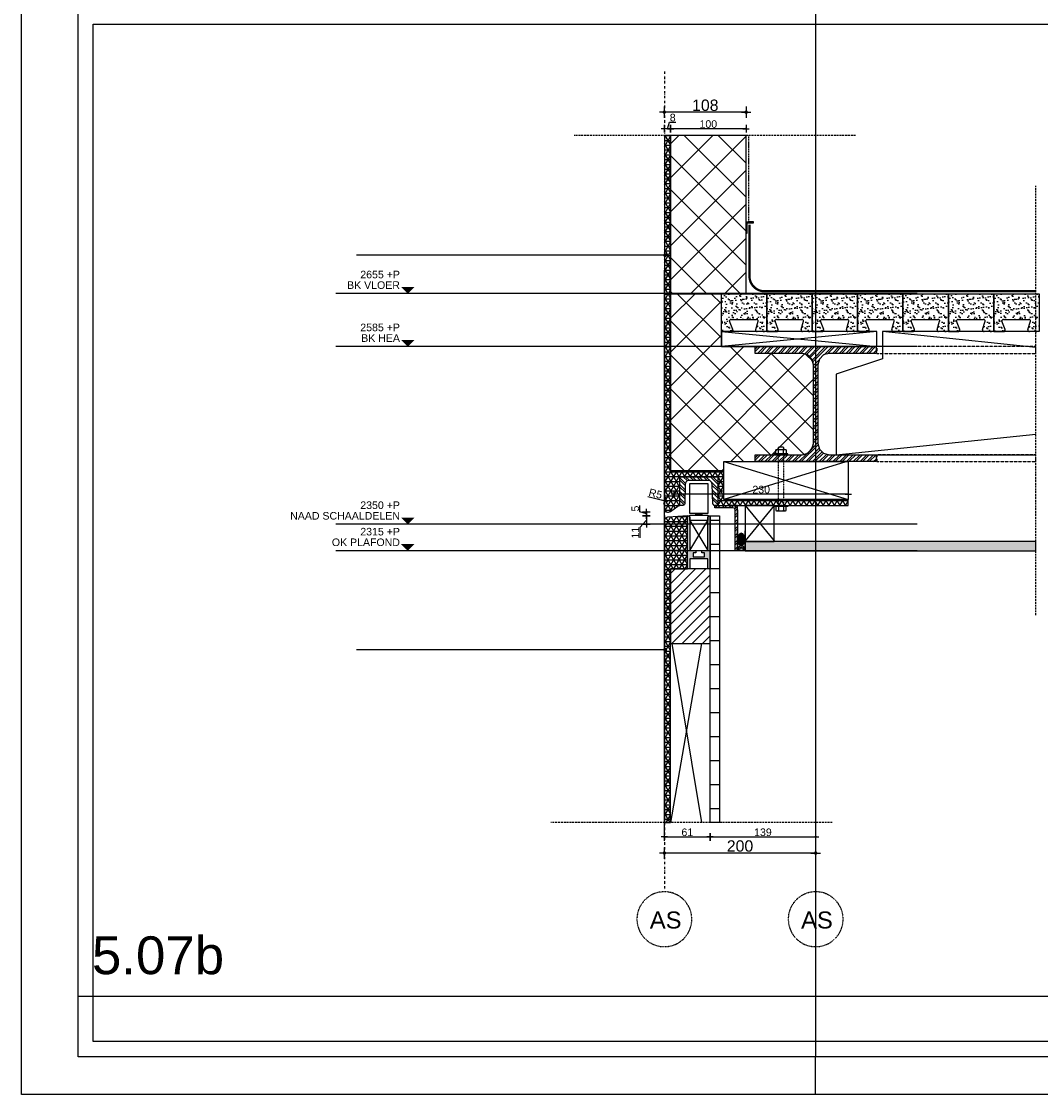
# Model space of a CAD drawing. Header units: metres. Extents: x 135527 to 1530300, y -118103 to -69281.
# Tile 46 of 89: x 154913 to 156260, y -107312 to -105893. Entities that reach past the tile are written whole.
import ezdxf
from ezdxf.enums import TextEntityAlignment as Align

# ---------------------------------------------------------------- set-up
doc = ezdxf.new("R2010")
doc.units = ezdxf.units.M
doc.header["$LTSCALE"] = 0.1
doc.header["$PDMODE"] = 35
for name, pattern in [('DASHDOT2', [12.7, 6.35, -3.175, 0, -3.175]), ('DASHED', [0.75, 0.5, -0.25]), ('DASHED2', [9.525, 6.35, -3.175]), ('HIDDEN', [0.375, 0.25, -0.125]), ('HIDDEN2', [4.7625, 3.175, -1.5875])]:
    doc.linetypes.add(name, pattern=pattern)
doc.layers.get('DEFPOINTS').update_dxf_attribs({"color": 6})
for name, color, linetype in [('_01-STRAMIENEN', 8, 'DASHDOT2'), ('_01_Afbreeklijnen', 2, 'HIDDEN'), ('_01_Hoogtelijnen', 253, 'HIDDEN'), ('_02-SECTION', 2, 'Continuous'), ('_02-section-thick', 3, 'Continuous'), ('_02Constructie', 2, 'Continuous'), ('_03-PROJECTION', 1, 'Continuous'), ('_04-HIDDEN', 7, 'HIDDEN2'), ('_04Projectie', 7, 'Continuous'), ('_06dimentions5', 7, 'Continuous'), ('_07-SYMBOLS', 8, 'Continuous'), ('_09-HATCH', 7, 'Continuous'), ('_11-BLOCKS', 7, 'Continuous'), ('A--L31--', 7, 'Continuous')]:
    doc.layers.add(name, color=color, linetype=linetype)
doc.layers.add('_01Hulplijnen', color=6, linetype='Continuous', plot=False)
doc.styles.add('NIO 1_100 klein', font='arial.ttf', dxfattribs={"height": 200})
doc.styles.add('NIOstandard', font='arial.ttf')
doc.dimstyles.new('NIO-5-GROOT', dxfattribs={"dimtxt": 15, "dimasz": 1.5, "dimexe": 2, "dimexo": 5, "dimgap": 1.5, "dimtad": 1, "dimdec": 0, "dimzin": 0, "dimdsep": 46, "dimtxsty": 'NIOstandard', "dimblk1": 'MAATSTR', "dimblk2": 'MAATSTR', "dimsah": 1, "dimcen": 0, "dimdle": 1.5, "dimse1": 1, "dimse2": 1, "dimclrd": 7, "dimclre": 256, "dimclrt": 256, "dimazin": 0, "dimtfac": 1, "dimtdec": 0, "dimtofl": 0, "dimtmove": 1, "dimatfit": 2, "dimldrblk": 'MAATSTR', "dimfxl": 1, "dimtvp": 1, "dimtolj": 1, "dimtzin": 0, "dimarcsym": 0})
doc.dimstyles.new('NIO-5-KLEIN', dxfattribs={"dimtxt": 10, "dimasz": 1, "dimexe": 2, "dimexo": 5, "dimgap": 1, "dimtad": 1, "dimdec": 0, "dimzin": 0, "dimdsep": 46, "dimtxsty": 'NIOstandard', "dimblk1": 'MAATSTR', "dimblk2": 'MAATSTR', "dimsah": 1, "dimcen": 0, "dimdle": 1.5, "dimse1": 1, "dimse2": 1, "dimclrd": 7, "dimclre": 256, "dimclrt": 256, "dimazin": 0, "dimtfac": 1, "dimtdec": 0, "dimtofl": 0, "dimtmove": 1, "dimatfit": 2, "dimldrblk": 'MAATSTR', "dimfxl": 1, "dimtvp": 1, "dimtolj": 1, "dimtzin": 0, "dimarcsym": 0})

# ---------------------------------------------------------------- blocks, each defined once
blk = doc.blocks.new('*D204')
at = {"layer": 'DEFPOINTS', "color": 0, "linetype": 'DASHDOT2', "ltscale": 0.01, "transparency": 16777216}
for p in [(-13, 12.5), (0, 12.5), (0, 0)]:
    blk.add_point(p, dxfattribs=at)
at = {"layer": '_01Hulplijnen', "linetype": 'DASHDOT2', "ltscale": 0.01, "transparency": 16777216, "insert": (-27.7, 16.5), "char_height": 10, "attachment_point": 5, "rotation": 90, "style": 'NIOstandard'}
blk.add_mtext('\\A1;13', dxfattribs=at)
blk = doc.blocks.new('_None')
blk = doc.blocks.new('MAATSTR')
at = {"linetype": 'Continuous'}
for p, q in [((0, 5), (0, -5)), ((-4.17, 0), (4.17, 0))]:
    blk.add_line(p, q, dxfattribs=at)
at = {"linetype": 'Continuous', "const_width": 1.5}
blk.add_lwpolyline([(-0.75, 0, 1), (0.75, 0, 1)], format="xyb", close=True, dxfattribs=at)
blk = doc.blocks.new('*D135')
at = {"layer": '_06dimentions5', "color": 7, "lineweight": -2, "transparency": 16777216}
blk.add_line((155961.3, -106992.7), (155764.3, -106992.7), dxfattribs=at)
at = {"layer": 'DEFPOINTS', "color": 0, "transparency": 16777216}
for p in [(155762.8, -106872.6), (155962.8, -106872.6), (155762.8, -106992.7)]:
    blk.add_point(p, dxfattribs=at)
at = {"layer": '_06dimentions5', "color": 7, "lineweight": -2, "transparency": 16777216, "xscale": 1.5, "yscale": 1.5, "zscale": 1.5, "rotation": 180}
blk.add_blockref('MAATSTR', (155762.8, -106992.7), dxfattribs=at)
at = {"layer": '_06dimentions5', "color": 7, "lineweight": -2, "transparency": 16777216, "xscale": 1.5, "yscale": 1.5, "zscale": 1.5}
blk.add_blockref('MAATSTR', (155962.8, -106992.7), dxfattribs=at)
at = {"layer": '_06dimentions5', "transparency": 16777216, "insert": (155862.8, -106983.5), "char_height": 15, "attachment_point": 5, "style": 'NIOstandard'}
blk.add_mtext('\\A1;200', dxfattribs=at)
blk = doc.blocks.new('as')
at = {"layer": '_01-STRAMIENEN', "ltscale": 0.4}
blk.add_circle((0, 1209), 1209, dxfattribs=at)
at = {"layer": '_01-STRAMIENEN', "ltscale": 0.4, "style": 'NIOstandard'}
blk.add_attdef('R01', text='', height=750, dxfattribs=at).set_placement((0, 801), align=Align.CENTER)
blk = doc.blocks.new('detailkader')
at = {"layer": 'DEFPOINTS'}
for p in [(1067.7, 1426.6), (1067.7, -8.4)]:
    blk.add_line(p, (1067.7, 41.6), dxfattribs=at)
for points in [[(17.7, 1476.6), (2117.7, 1476.6), (2117.7, -8.4), (17.7, -8.4)], [(92.7, 1426.6), (2067.7, 1426.6), (2067.7, 41.6), (92.7, 41.6)], [(112.7, 1406.6), (2047.7, 1406.6), (2047.7, 61.6), (112.7, 61.6)], [(92.7, 121.6), (2067.7, 121.6), (2067.7, 41.6), (92.7, 41.6)]]:
    blk.add_lwpolyline(points, close=True, dxfattribs=at)
at = {"layer": 'DEFPOINTS', "style": 'NIO 1_100 klein'}
blk.add_attdef('DETAILNUMMER', (110.9, 150.7), '', height=50, dxfattribs=at)
blk = doc.blocks.new('*U51')
at = {"layer": '_09-HATCH', "ltscale": 3}
h = blk.add_hatch(dxfattribs=at)
h.set_pattern_fill('STEEL', color=256, scale=2, angle=-180, style=0)
h.set_pattern_definition([(225, (-550, -419), (4.49013, -4.49013), []), (225, (-550, -422.175), (4.49013, -4.49013), [])])
h.paths.add_polyline_path([(-80, 152), (80, 152), (80, 143), (18, 143), (10.5, 141), (5, 135.5), (3, 128), (3, 24), (5, 16.5), (10.5, 11), (18, 9), (80, 9), (80, 0), (-80, 0), (-80, 9), (-18, 9), (-10.5, 11), (-5, 16.5), (-3, 24), (-3, 128), (-5, 135.5), (-10.5, 141), (-18, 143), (-80, 143)])
at = {"layer": '_02Constructie'}
blk.add_lwpolyline([(-80, 152), (80, 152), (80, 143), (18, 143), (10.5, 141), (5, 135.5), (3, 128), (3, 24), (5, 16.5), (10.5, 11), (18, 9), (80, 9), (80, 0), (-80, 0), (-80, 9), (-18, 9), (-10.5, 11), (-5, 16.5), (-3, 24), (-3, 128), (-5, 135.5), (-10.5, 141), (-18, 143), (-80, 143)], close=True, dxfattribs=at)
blk = doc.blocks.new('*U195')
at = {"layer": '_09-HATCH'}
blk.add_hatch(color=253, dxfattribs=at).paths.add_polyline_path([(0, 0), (384.4, 0), (384.4, 12.5), (0, 12.5)])
at = {"layer": '_02-SECTION', "color": 1}
blk.add_lwpolyline([(0, 0), (384.4, 0), (384.4, 12.5), (0, 12.5)], close=True, dxfattribs=at)
blk = doc.blocks.new('*U119')
at = {"color": 0, "linetype": 'DASHED'}
blk.add_lwpolyline([(67, 3.5), (0, 3.5), (0, -3.5), (67, -3.5)], dxfattribs=at)
at = {"layer": '_03-PROJECTION', "color": 7}
for points in [[(-1.5, -7), (-6.5, -7), (-7, -6), (-7, 6), (-6.5, 7), (-1.5, 7)], [(-1.5, 3.5), (-6.5, 3.5), (-7, 2.5), (-7, 4.5), (-6.5, 3.5)], [(68.5, -7), (73.5, -7), (74, -6), (74, 6), (73.5, 7), (68.5, 7)], [(68.5, 3.5), (73.5, 3.5), (74, 2.5), (74, 4.5), (73.5, 3.5)], [(74, -3.5), (76.5, -3.5), (77.5, -2.5), (77.5, 2.5), (76.5, 3.5), (74, 3.5)], [(-1.5, -3.5), (-6.5, -3.5), (-7, -4.5), (-6.5, -3.5), (-7, -2.5)], [(68.5, -3.5), (73.5, -3.5), (74, -4.5), (73.5, -3.5), (74, -2.5)]]:
    blk.add_lwpolyline(points, dxfattribs=at)
for points in [[(0, -9), (0, 9), (-1.5, 9), (-1.5, -9)], [(67, -9), (67, 9), (68.5, 9), (68.5, -9)]]:
    blk.add_lwpolyline(points, close=True, dxfattribs=at)
blk = doc.blocks.new('*D142')
at = {"layer": '_06dimentions5', "color": 7, "lineweight": -2, "transparency": 16777216}
blk.add_line((155869.9, -106035), (155772, -106035), dxfattribs=at)
at = {"layer": 'DEFPOINTS', "color": 0, "transparency": 16777216}
for p in [(155771, -106035), (155771, -106043.9), (155870.9, -106043.9)]:
    blk.add_point(p, dxfattribs=at)
at = {"layer": '_06dimentions5', "color": 7, "lineweight": -2, "transparency": 16777216, "rotation": 180}
blk.add_blockref('MAATSTR', (155771, -106035), dxfattribs=at)
at = {"layer": '_06dimentions5', "color": 7, "lineweight": -2, "transparency": 16777216}
blk.add_blockref('MAATSTR', (155870.9, -106035), dxfattribs=at)
at = {"layer": '_06dimentions5', "transparency": 16777216, "insert": (155820.9, -106028.9), "char_height": 10, "attachment_point": 5, "style": 'NIOstandard'}
blk.add_mtext('\\A1;100', dxfattribs=at)
blk = doc.blocks.new('*D143')
at = {"layer": '_06dimentions5', "color": 7, "lineweight": -2, "transparency": 16777216}
for p, q in [((155770, -106035), (155763.8, -106035)), ((155766.9, -106035), (155769.5, -106026.4)), ((155769.5, -106026.4), (155778.1, -106026.4))]:
    blk.add_line(p, q, dxfattribs=at)
at = {"layer": 'DEFPOINTS', "color": 0, "transparency": 16777216}
for p in [(155762.8, -106035), (155762.8, -106043.9), (155771, -106043.9)]:
    blk.add_point(p, dxfattribs=at)
at = {"layer": '_06dimentions5', "color": 7, "lineweight": -2, "transparency": 16777216, "rotation": 180}
blk.add_blockref('MAATSTR', (155762.8, -106035), dxfattribs=at)
at = {"layer": '_06dimentions5', "color": 7, "lineweight": -2, "transparency": 16777216}
blk.add_blockref('MAATSTR', (155771, -106035), dxfattribs=at)
at = {"layer": '_06dimentions5', "transparency": 16777216, "insert": (155773.8, -106020.3), "char_height": 10, "attachment_point": 5, "style": 'NIOstandard'}
blk.add_mtext('\\A1;8', dxfattribs=at)
blk = doc.blocks.new('*D144')
at = {"layer": '_06dimentions5', "color": 7, "lineweight": -2, "transparency": 16777216}
blk.add_line((155869.4, -106013.2), (155764.3, -106013.2), dxfattribs=at)
at = {"layer": 'DEFPOINTS', "color": 0, "transparency": 16777216}
for p in [(155762.8, -106013.2), (155870.9, -106030), (155762.8, -106043.9)]:
    blk.add_point(p, dxfattribs=at)
at = {"layer": '_06dimentions5', "color": 7, "lineweight": -2, "transparency": 16777216, "xscale": 1.5, "yscale": 1.5, "zscale": 1.5, "rotation": 180}
blk.add_blockref('MAATSTR', (155762.8, -106013.2), dxfattribs=at)
at = {"layer": '_06dimentions5', "color": 7, "lineweight": -2, "transparency": 16777216, "xscale": 1.5, "yscale": 1.5, "zscale": 1.5}
blk.add_blockref('MAATSTR', (155870.9, -106013.2), dxfattribs=at)
at = {"layer": '_06dimentions5', "transparency": 16777216, "insert": (155816.9, -106004.1), "char_height": 15, "attachment_point": 5, "style": 'NIOstandard'}
blk.add_mtext('\\A1;108', dxfattribs=at)
blk = doc.blocks.new('*D145')
at = {"layer": '_06dimentions5', "color": 7, "lineweight": -2, "transparency": 16777216}
blk.add_line((156004.8, -106518.3), (155776.9, -106518.3), dxfattribs=at)
at = {"layer": 'DEFPOINTS', "color": 0, "transparency": 16777216}
for p in [(155775.9, -106518.3), (155775.9, -106568.2), (156005.8, -106568.2)]:
    blk.add_point(p, dxfattribs=at)
at = {"layer": '_06dimentions5', "color": 7, "lineweight": -2, "transparency": 16777216, "rotation": 180}
blk.add_blockref('MAATSTR', (155775.9, -106518.3), dxfattribs=at)
at = {"layer": '_06dimentions5', "color": 7, "lineweight": -2, "transparency": 16777216}
blk.add_blockref('MAATSTR', (156005.8, -106518.3), dxfattribs=at)
at = {"layer": '_06dimentions5', "transparency": 16777216, "insert": (155890.8, -106512.2), "char_height": 10, "attachment_point": 5, "style": 'NIOstandard'}
blk.add_mtext('\\A1;230', dxfattribs=at)
blk = doc.blocks.new('*U70')
at = {"layer": '_03-PROJECTION', "ltscale": 100}
h = blk.add_hatch(color=252, dxfattribs=at)
edge = h.paths.add_edge_path()
edge.add_ellipse((16.8, -5), major_axis=(-9.15, 0), ratio=0.546711, start_angle=0, end_angle=360, ccw=False)
for centre in [(-3.1, -5), (-1, -5), (1, -5)]:
    blk.add_arc(centre, 5.89, 301.8815, 58.1185, dxfattribs=at)
at = {"layer": '_03-PROJECTION', "ltscale": 100, "extrusion": (0, 0, -1)}
blk.add_ellipse((16.8, -5), major_axis=(-9.15, 0), ratio=0.546711, start_param=-1.570796, end_param=4.712389, dxfattribs=at)
at = {"layer": 'DEFPOINTS'}
for p, q in [((0, 0), (28.8, 0)), ((0, -10), (29.2, -10))]:
    blk.add_line(p, q, dxfattribs=at)
blk = doc.blocks.new('*D130')
at = {"layer": '_06dimentions5', "color": 7, "lineweight": -2, "transparency": 16777216}
blk.add_line((155740.8, -106521.3), (155762, -106526.7), dxfattribs=at)
at = {"layer": 'DEFPOINTS', "color": 0, "transparency": 16777216}
for p in [(155763, -106526.9), (155767.8, -106528.2)]:
    blk.add_point(p, dxfattribs=at)
at = {"layer": '_06dimentions5', "color": 7, "lineweight": -2, "transparency": 16777216, "rotation": 345.6712007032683}
blk.add_blockref('MAATSTR', (155763, -106526.9), dxfattribs=at)
at = {"layer": '_06dimentions5', "transparency": 16777216, "insert": (155751.1, -106517.6), "char_height": 10, "attachment_point": 5, "rotation": 345.6712, "style": 'NIOstandard'}
blk.add_mtext('\\A1;R5', dxfattribs=at)
blk = doc.blocks.new('*D131')
at = {"layer": '_06dimentions5', "color": 7, "lineweight": -2, "transparency": 16777216}
for p, q in [((155730.4, -106541.6), (155730.4, -106533)), ((155739, -106544.2), (155730.4, -106541.6)), ((155739, -106542.7), (155739, -106545.7))]:
    blk.add_line(p, q, dxfattribs=at)
at = {"layer": 'DEFPOINTS', "color": 0, "transparency": 16777216}
for p in [(155739, -106546.7), (155767.8, -106541.7), (155767.8, -106546.7)]:
    blk.add_point(p, dxfattribs=at)
at = {"layer": '_06dimentions5', "color": 7, "lineweight": -2, "transparency": 16777216}
for p, rotation in [((155739, -106541.7), 90), ((155739, -106546.7), 270)]:
    blk.add_blockref('MAATSTR', p, dxfattribs=dict(at, rotation=rotation))
at = {"layer": '_06dimentions5', "transparency": 16777216, "insert": (155724.3, -106537.3), "char_height": 10, "attachment_point": 5, "rotation": 90, "style": 'NIOstandard'}
blk.add_mtext('\\A1;5', dxfattribs=at)
blk = doc.blocks.new('*D132')
at = {"layer": '_06dimentions5', "color": 7, "lineweight": -2, "transparency": 16777216}
for p, q in [((155739, -106547.7), (155739, -106557.2)), ((155739, -106552.4), (155730.5, -106562.4)), ((155730.5, -106562.4), (155730.5, -106575.8))]:
    blk.add_line(p, q, dxfattribs=at)
at = {"layer": 'DEFPOINTS', "color": 0, "transparency": 16777216}
for p in [(155767.8, -106546.7), (155739, -106558.2), (155762.8, -106558.2)]:
    blk.add_point(p, dxfattribs=at)
at = {"layer": '_06dimentions5', "color": 7, "lineweight": -2, "transparency": 16777216}
for p, rotation in [((155739, -106546.7), 90), ((155739, -106558.2), 270)]:
    blk.add_blockref('MAATSTR', p, dxfattribs=dict(at, rotation=rotation))
at = {"layer": '_06dimentions5', "transparency": 16777216, "insert": (155724.4, -106569.1), "char_height": 10, "attachment_point": 5, "rotation": 90, "style": 'NIOstandard'}
blk.add_mtext('\\A1;11', dxfattribs=at)
blk = doc.blocks.new('*D133')
at = {"layer": '_06dimentions5', "color": 7, "lineweight": -2, "transparency": 16777216}
blk.add_line((155763.8, -106971.4), (155822.3, -106971.4), dxfattribs=at)
at = {"layer": 'DEFPOINTS', "color": 0, "transparency": 16777216}
for p in [(155762.8, -106952.2), (155823.3, -106952.2), (155823.3, -106971.4)]:
    blk.add_point(p, dxfattribs=at)
at = {"layer": '_06dimentions5', "color": 7, "lineweight": -2, "transparency": 16777216, "rotation": 180}
blk.add_blockref('MAATSTR', (155762.8, -106971.4), dxfattribs=at)
at = {"layer": '_06dimentions5', "color": 7, "lineweight": -2, "transparency": 16777216}
blk.add_blockref('MAATSTR', (155823.3, -106971.4), dxfattribs=at)
at = {"layer": '_06dimentions5', "transparency": 16777216, "insert": (155793.1, -106965.3), "char_height": 10, "attachment_point": 5, "style": 'NIOstandard'}
blk.add_mtext('\\A1;61', dxfattribs=at)
blk = doc.blocks.new('*D134')
at = {"layer": '_06dimentions5', "color": 7, "lineweight": -2, "transparency": 16777216}
blk.add_line((155824.3, -106971.4), (155961.8, -106971.4), dxfattribs=at)
at = {"layer": 'DEFPOINTS', "color": 0, "transparency": 16777216}
for p in [(155823.3, -106952.2), (155962.8, -106952.2), (155962.8, -106971.4)]:
    blk.add_point(p, dxfattribs=at)
at = {"layer": '_06dimentions5', "color": 7, "lineweight": -2, "transparency": 16777216, "rotation": 180}
blk.add_blockref('MAATSTR', (155823.3, -106971.4), dxfattribs=at)
at = {"layer": '_06dimentions5', "color": 7, "lineweight": -2, "transparency": 16777216}
blk.add_blockref('MAATSTR', (155962.8, -106971.4), dxfattribs=at)
at = {"layer": '_06dimentions5', "transparency": 16777216, "insert": (155893.1, -106965.3), "char_height": 10, "attachment_point": 5, "style": 'NIOstandard'}
blk.add_mtext('\\A1;139', dxfattribs=at)
blk = doc.blocks.new('BQ31B6-RD$2')
at = {"layer": 'A--L31--'}
blk.add_hatch(color=3, dxfattribs=at).paths.add_polyline_path([(12, 4), (13.2, 6), (15, 6), (15, -64), (12, -64), (12, -51), (-12, -51), (-12, -64), (-15, -64), (-15, 6), (-13.2, 6), (-12, 4), (-12, -40), (-4, -40), (-4, -43), (-7.6, -43), (-7.6, -48), (7.6, -48), (7.6, -43), (4, -43), (4, -40), (12, -40)])
at = {"layer": 'A--L31--', "color": 1, "linetype": 'DASHED2', "ltscale": 400}
blk.add_lwpolyline([(12, 4), (13.2, 6), (15, 6), (15, -64), (12, -64), (12, -51), (-12, -51), (-12, -64), (-15, -64), (-15, 6), (-13.2, 6), (-12, 4), (-12, -40), (-4, -40), (-4, -43), (-7.6, -43), (-7.6, -48), (7.6, -48), (7.6, -43), (4, -43), (4, -40), (12, -40)], close=True, dxfattribs=at)
at = {"layer": 'A--L31--', "color": 1, "linetype": 'Continuous', "ltscale": 400}
blk.add_lwpolyline([(12, 4), (13.2, 6), (15, 6), (15, -64), (12, -64), (12, -51), (-12, -51), (-12, -64), (-15, -64), (-15, 6), (-13.2, 6), (-12, 4), (-12, -40), (-4, -40), (-4, -43), (-7.6, -43), (-7.6, -48), (7.6, -48), (7.6, -43), (4, -43), (4, -40), (12, -40)], close=True, dxfattribs=at)
at = {"layer": 'A--L31--', "color": 5, "linetype": 'Continuous', "ltscale": 400}
blk.add_lwpolyline([(-12, -40), (12, 0), (-12, 0), (12, -40)], dxfattribs=at)
blk = doc.blocks.new('*U146')
at = {"layer": '_09-HATCH'}
h = blk.add_hatch(dxfattribs=at)
h.set_pattern_fill('STEEL', color=256, scale=2, angle=180, style=0)
h.set_pattern_definition([(225, (-193.5, -172.587), (4.49013, -4.49013), []), (225, (-193.5, -175.762), (4.49013, -4.49013), [])])
h.paths.add_polyline_path([(0, 0), (0, 50), (38, 50), (38, 46.1), (37.7, 44.9), (36.9, 44), (35.7, 43.6), (9.6, 42.8), (7.3, 42), (5.6, 40.2), (5, 37.8), (5, 12.2), (5.6, 9.8), (7.3, 8), (9.6, 7.2), (35.7, 6.4), (36.9, 6), (37.7, 5.1), (38, 3.9), (38, 0)])
at = {"layer": '_02Constructie'}
blk.add_lwpolyline([(0, 0), (0, 50), (38, 50), (38, 46.1), (37.7, 44.9), (36.9, 44), (35.7, 43.6), (9.6, 42.8), (7.3, 42), (5.6, 40.2), (5, 37.8), (5, 12.2), (5.6, 9.8), (7.3, 8), (9.6, 7.2), (35.7, 6.4), (36.9, 6), (37.7, 5.1), (38, 3.9), (38, 0), (0, 0)], close=True, dxfattribs=at)
blk = doc.blocks.new('*U147')
at = {"layer": '_09-HATCH'}
h = blk.add_hatch(dxfattribs=at)
h.set_pattern_fill('STEEL', color=256, scale=2, angle=180, style=0)
h.set_pattern_definition([(225, (-4748.8236, -49.699), (4.490128, -4.490128), []), (225, (-4748.8236, -52.874), (4.490128, -4.490128), [])])
h.paths.add_polyline_path([(0, 60), (3, 60), (3, 6), (3.4, 4.5), (4.5, 3.4), (6, 3), (30, 3), (30, 0), (6, 0), (3, 0.8), (0.8, 3), (0, 6)])
at = {"layer": '_01Hulplijnen'}
blk.add_lwpolyline([(0, 10), (0, 0), (10, 0)], dxfattribs=at)
at = {"layer": '_02Constructie'}
blk.add_lwpolyline([(0, 60), (3, 60), (3, 6), (3.4, 4.5), (4.5, 3.4), (6, 3), (30, 3), (30, 0), (6, 0), (3, 0.8), (0.8, 3), (0, 6)], close=True, dxfattribs=at)
blk = doc.blocks.new('hoekje_plint')
at = {"layer": '_09-HATCH'}
h = blk.add_hatch(dxfattribs=at)
h.set_pattern_fill('STEEL', color=256, scale=2, style=0)
h.set_pattern_definition([(45, (3729.906, 72.219), (-4.490128, 4.490128), []), (45, (3729.906, 75.394), (-4.490128, 4.490128), [])])
h.paths.add_polyline_path([(0, -15), (1.5, -15), (1.5, -3), (1.7, -2.2), (2.3, -1.7), (3, -1.5), (10, -1.5), (10, 0), (3, 0), (1.5, -0.4), (0.4, -1.5), (0, -3)])
at = {"layer": '_01Hulplijnen'}
blk.add_lwpolyline([(0, -10), (0, 0), (10, 0)], dxfattribs=at)
at = {"layer": '_02Constructie'}
blk.add_lwpolyline([(0, -15), (1.5, -15), (1.5, -3), (1.7, -2.2), (2.3, -1.7), (3, -1.5), (10, -1.5), (10, 0), (3, 0), (1.5, -0.4), (0.4, -1.5), (0, -3)], close=True, dxfattribs=at)
blk = doc.blocks.new('*U417')
at = {"layer": '_03-PROJECTION'}
h = blk.add_hatch(dxfattribs=at)
h.set_pattern_fill('AR-SAND', color=1, scale=0.2)
h.paths.add_polyline_path([(46.6, 16, -0.487928), (48.5, 13.5), (45.3, 2.5, 0.487928), (47.2, 0), (60, 0), (60, 50), (0, 50), (0, 0), (13.2, 0, 0.566789), (15, 2.9), (11.1, 13.1, -0.566789), (12.8, 16)])
h = blk.add_hatch(dxfattribs=at)
h.set_pattern_fill('AR-SAND', color=1, scale=0.2)
h.set_pattern_definition([(37.5, (60, 0), (-0.32, 9.7883), [0, -7.7216, 0, -8.636, 0, -8.255]), (7.5, (60, 0), (8.9905, 14.3365), [0, -4.1656, 0, -6.9596, 0, -2.667]), (327.5, (53.752, 0), (15.81985, 0.0287), [0, -2.54, 0, -9.144, 0, -11.938]), (317.5, (53.752, 0), (15.2711, 4.4586), [0, -1.27, 0, -5.9944, 0, -6.858])])
h.paths.add_polyline_path([(106.6, 16, -0.487928), (108.5, 13.5), (105.3, 2.5, 0.487928), (107.2, 0), (120, 0), (120, 50), (60, 50), (60, 0), (73.2, 0, 0.487928), (75.2, 2.5), (70.9, 13.5, -0.487928), (72.8, 16)])
h = blk.add_hatch(dxfattribs=at)
h.set_pattern_fill('AR-SAND', color=1, scale=0.2)
h.set_pattern_definition([(37.5, (120, 0), (-0.32, 9.7883), [0, -7.7216, 0, -8.636, 0, -8.255]), (7.5, (120, 0), (8.9905, 14.3365), [0, -4.1656, 0, -6.9596, 0, -2.667]), (327.5, (113.752, 0), (15.81985, 0.0287), [0, -2.54, 0, -9.144, 0, -11.938]), (317.5, (113.752, 0), (15.2711, 4.4586), [0, -1.27, 0, -5.9944, 0, -6.858])])
h.paths.add_polyline_path([(166.6, 16, -0.487928), (168.5, 13.5), (165.3, 2.5, 0.487928), (167.2, 0), (180, 0), (180, 50), (120, 50), (120, 0), (133.2, 0, 0.487928), (135.2, 2.5), (130.9, 13.5, -0.487928), (132.8, 16)])
h = blk.add_hatch(dxfattribs=at)
h.set_pattern_fill('AR-SAND', color=1, scale=0.2)
h.set_pattern_definition([(37.5, (180, 0), (-0.32, 9.7883), [0, -7.7216, 0, -8.636, 0, -8.255]), (7.5, (180, 0), (8.9905, 14.3365), [0, -4.1656, 0, -6.9596, 0, -2.667]), (327.5, (173.752, 0), (15.81985, 0.0287), [0, -2.54, 0, -9.144, 0, -11.938]), (317.5, (173.752, 0), (15.2711, 4.4586), [0, -1.27, 0, -5.9944, 0, -6.858])])
h.paths.add_polyline_path([(226.6, 16, -0.487928), (228.5, 13.5), (225.3, 2.5, 0.487928), (227.2, 0), (240, 0), (240, 50), (180, 50), (180, 0), (193.2, 0, 0.487928), (195.2, 2.5), (190.9, 13.5, -0.487928), (192.8, 16)])
h = blk.add_hatch(dxfattribs=at)
h.set_pattern_fill('AR-SAND', color=1, scale=0.2)
h.set_pattern_definition([(37.5, (240, 0), (-0.32, 9.7883), [0, -7.7216, 0, -8.636, 0, -8.255]), (7.5, (240, 0), (8.9905, 14.3365), [0, -4.1656, 0, -6.9596, 0, -2.667]), (327.5, (233.752, 0), (15.81985, 0.0287), [0, -2.54, 0, -9.144, 0, -11.938]), (317.5, (233.752, 0), (15.2711, 4.4586), [0, -1.27, 0, -5.9944, 0, -6.858])])
h.paths.add_polyline_path([(286.6, 16, -0.487928), (288.5, 13.5), (285.3, 2.5, 0.487928), (287.2, 0), (300, 0), (300, 50), (240, 50), (240, 0), (253.2, 0, 0.487928), (255.2, 2.5), (250.9, 13.5, -0.487928), (252.8, 16)])
h = blk.add_hatch(dxfattribs=at)
h.set_pattern_fill('AR-SAND', color=1, scale=0.2)
h.set_pattern_definition([(37.5, (300, 0), (-0.32, 9.7883), [0, -7.7216, 0, -8.636, 0, -8.255]), (7.5, (300, 0), (8.9905, 14.3365), [0, -4.1656, 0, -6.9596, 0, -2.667]), (327.5, (293.752, 0), (15.81985, 0.0287), [0, -2.54, 0, -9.144, 0, -11.938]), (317.5, (293.752, 0), (15.2711, 4.4586), [0, -1.27, 0, -5.9944, 0, -6.858])])
h.paths.add_polyline_path([(346.6, 16, -0.487928), (348.5, 13.5), (345.3, 2.5, 0.487928), (347.2, 0), (360, 0), (360, 50), (300, 50), (300, 0), (313.2, 0, 0.487928), (315.2, 2.5), (310.9, 13.5, -0.487928), (312.8, 16)])
h = blk.add_hatch(dxfattribs=at)
h.set_pattern_fill('AR-SAND', color=1, scale=0.2)
h.set_pattern_definition([(37.5, (360, 0), (-0.32, 9.7883), [0, -7.7216, 0, -8.636, 0, -8.255]), (7.5, (360, 0), (8.9905, 14.3365), [0, -4.1656, 0, -6.9596, 0, -2.667]), (327.5, (353.752, 0), (15.81985, 0.0287), [0, -2.54, 0, -9.144, 0, -11.938]), (317.5, (353.752, 0), (15.2711, 4.4586), [0, -1.27, 0, -5.9944, 0, -6.858])])
h.paths.add_polyline_path([(406.6, 16, -0.487928), (408.5, 13.5), (405.3, 2.5, 0.487928), (407.2, 0), (420, 0), (420, 50), (360, 50), (360, 0), (373.2, 0, 0.487928), (375.2, 2.5), (370.9, 13.5, -0.487928), (372.8, 16)])
at = {"layer": '_02Constructie'}
for p, q in [((12.8, 16), (46.6, 16)), ((72.8, 16), (106.6, 16)), ((132.8, 16), (166.6, 16)), ((192.8, 16), (226.6, 16)), ((252.8, 16), (286.6, 16)), ((312.8, 16), (346.6, 16)), ((372.8, 16), (406.6, 16)), ((0, 0), (13.2, 0)), ((15.2, 2.5), (10.9, 13.5)), ((45.3, 2.5), (48.5, 13.5)), ((60, 0), (47.2, 0)), ((60, 0), (73.2, 0)), ((75.2, 2.5), (70.9, 13.5)), ((105.3, 2.5), (108.5, 13.5)), ((120, 0), (107.2, 0)), ((120, 0), (133.2, 0)), ((135.2, 2.5), (130.9, 13.5)), ((165.3, 2.5), (168.5, 13.5)), ((180, 0), (167.2, 0)), ((180, 0), (193.2, 0)), ((195.2, 2.5), (190.9, 13.5)), ((225.3, 2.5), (228.5, 13.5)), ((240, 0), (227.2, 0)), ((240, 0), (253.2, 0)), ((255.2, 2.5), (250.9, 13.5)), ((285.3, 2.5), (288.5, 13.5)), ((300, 0), (287.2, 0)), ((300, 0), (313.2, 0)), ((315.2, 2.5), (310.9, 13.5)), ((345.3, 2.5), (348.5, 13.5)), ((360, 0), (347.2, 0)), ((360, 0), (373.2, 0)), ((375.2, 2.5), (370.9, 13.5)), ((405.3, 2.5), (408.5, 13.5)), ((420, 0), (407.2, 0))]:
    blk.add_line(p, q, dxfattribs=at)
for centre, start, end in [((12.8, 14), 90, 194.0362), ((46.6, 14), 345.9638, 90), ((72.8, 14), 90, 194.0362), ((106.6, 14), 345.9638, 90), ((132.8, 14), 90, 194.0362), ((166.6, 14), 345.9638, 90), ((192.8, 14), 90, 194.0362), ((226.6, 14), 345.9638, 90), ((252.8, 14), 90, 194.0362), ((286.6, 14), 345.9638, 90), ((312.8, 14), 90, 194.0362), ((346.6, 14), 345.9638, 90), ((372.8, 14), 90, 194.0362), ((406.6, 14), 345.9638, 90), ((13.2, 2), 270, 14.0362), ((47.2, 2), 165.9638, 270), ((73.2, 2), 270, 14.0362), ((107.2, 2), 165.9638, 270), ((133.2, 2), 270, 14.0362), ((167.2, 2), 165.9638, 270), ((193.2, 2), 270, 14.0362), ((227.2, 2), 165.9638, 270), ((253.2, 2), 270, 14.0362), ((287.2, 2), 165.9638, 270), ((313.2, 2), 270, 14.0362), ((347.2, 2), 165.9638, 270), ((373.2, 2), 270, 14.0362), ((407.2, 2), 165.9638, 270)]:
    blk.add_arc(centre, 2, start, end, dxfattribs=at)
at = {"layer": '_03-PROJECTION'}
for points in [[(0, 50), (60, 50)], [(60, 50), (120, 50)], [(120, 50), (180, 50)], [(180, 50), (240, 50)], [(240, 50), (300, 50)], [(300, 50), (360, 50)], [(360, 50), (420, 50)]]:
    blk.add_lwpolyline(points, dxfattribs=at)
at = {"layer": 'DEFPOINTS'}
for points in [[(0, 0), (0, 50), (60, 50), (60, 0)], [(60, 0), (60, 50), (120, 50), (120, 0)], [(120, 0), (120, 50), (180, 50), (180, 0)], [(180, 0), (180, 50), (240, 50), (240, 0)], [(240, 0), (240, 50), (300, 50), (300, 0)], [(300, 0), (300, 50), (360, 50), (360, 0)], [(360, 0), (360, 50), (420, 50), (420, 0)]]:
    blk.add_lwpolyline(points, dxfattribs=at)
blk = doc.blocks.new('Peil03')
at = {"layer": '_07-SYMBOLS', "ltscale": 0.4}
blk.add_hatch(color=256, dxfattribs=at).paths.add_polyline_path([(-293, 87), (-118, 87), (-205, 0)])
blk.add_line((0, 0), (-1146, 0), dxfattribs=at)
at = {"layer": '_07-SYMBOLS', "ltscale": 0.4, "style": 'NIOstandard'}
for tag, p in [('$PEIL2', (-308, 201)), ('$PUNT', (-308, 62))]:
    blk.add_attdef(tag, text='', height=99, dxfattribs=at).set_placement(p, align=Align.RIGHT)
blk = doc.blocks.new('*U423')
at = {"layer": '_01_Hoogtelijnen', "ltscale": 50}
for p, q in [((1184, 1058.9), (494.7, 1058.9)), ((1184, 988.9), (494.7, 988.9)), ((1184, 753.9), (494.7, 753.9)), ((1184, 718.9), (494.7, 718.9))]:
    blk.add_line(p, q, dxfattribs=at)
at = {"layer": 'DEFPOINTS'}
for p, q in [((1184, 1058.9), (494.7, 1058.9)), ((1184, 988.9), (494.7, 988.9)), ((1184, 753.9), (494.7, 753.9)), ((1184, 718.9), (494.7, 718.9))]:
    blk.add_line(p, q, dxfattribs=at)
at = {"layer": '_06dimentions5', "xscale": 0.1009848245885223, "yscale": 0.1009848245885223, "zscale": 0.1009848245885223}
for p, values in [((531.5, 1058.9), {'$PEIL2': '2655 +P', '$PUNT': 'BK VLOER'}), ((531.5, 988.9), {'$PEIL2': '2585 +P', '$PUNT': 'BK HEA'}), ((531.5, 753.9), {'$PEIL2': '2350 +P', '$PUNT': 'NAAD SCHAALDELEN'}), ((531.5, 718.9), {'$PEIL2': '2315 +P', '$PUNT': 'OK PLAFOND'})]:
    blk.add_blockref('Peil03', p, dxfattribs=at).add_auto_attribs(values)
blk = doc.blocks.new('*U203')
at = {"layer": '_09-HATCH'}
h = blk.add_hatch(dxfattribs=at)
h.set_pattern_fill('LINE', color=256, scale=10, angle=90, style=0)
h.set_pattern_definition([(90, (-254.263, -5.5), (-31.75, 2e-15), [])])
h.paths.add_polyline_path([(0, 0), (405.4, 0), (405.4, 12.5), (0, 12.5)])
at = {"layer": '_02-SECTION', "color": 1}
blk.add_lwpolyline([(0, 0), (405.4, 0), (405.4, 12.5), (0, 12.5)], close=True, dxfattribs=at)
at = {"layer": '_01Hulplijnen', "linetype": 'DASHDOT2', "ltscale": 0.01}
dim = blk.add_linear_dim(base=(-12.9870104, 12.5), p1=(0, 0), p2=(0, 12.5), angle=90, dimstyle='NIO-5-KLEIN', override={"dimblk1": 'None', "dimblk2": 'None', "dimsd1": 1, "dimsd2": 1}, dxfattribs=at)
dim.commit()
dim.dimension.update_dxf_attribs({"geometry": '*D204', "text_midpoint": (-27.7052914, 9.8327422)})

msp = doc.modelspace()

# ---------------------------------------------------------------- hatches: boundary and pattern name
at = {"layer": '_03-PROJECTION'}
h = msp.add_hatch(dxfattribs=at)
h.set_pattern_fill('NET3', color=256, scale=2)
h.set_pattern_definition([(0, (2100, -1485), (0, 6.35), []), (60, (2100, -1485), (-5.49926131, 3.175), []), (120, (2100, -1485), (-5.49926131, -3.175), [])])
edge = h.paths.add_edge_path()
edge.add_line((156005.8, -106525.2), (155841.3, -106525.2))
edge.add_line((155841.3, -106525.2), (155841.3, -106487.2))
edge.add_line((155841.3, -106487.2), (155770.8, -106487.2))
edge.add_line((155770.8, -106487.2), (155770.8, -106043.9))
edge.add_line((155770.8, -106043.9), (155762.8, -106043.9))
edge.add_line((155762.8, -106043.9), (155762.8, -106537))
edge.add_arc((155767.8, -106537), 5, 180, 305.766)
edge.add_line((155770.8, -106541.1), (155780.4, -106534.1))
edge.add_arc((155783.3, -106538.2), 5, 90, 125.766, ccw=False)
edge.add_line((155783.3, -106533.2), (155783.3, -106495.2))
edge.add_line((155783.3, -106495.2), (155833.3, -106495.2))
edge.add_line((155833.3, -106495.2), (155833.3, -106533.2))
edge.add_line((155833.3, -106533.2), (156005.8, -106533.2))
edge.add_line((156005.8, -106533.2), (156005.8, -106525.2))
h = msp.add_hatch(dxfattribs=at)
h.set_pattern_fill('ANSI37', color=0, scale=10)
h.set_pattern_definition([(45, (-22472.57, -13992.818), (-22.4506403, 22.4506403), []), (135, (-22472.57, -13992.818), (-22.4506403, -22.4506403), [])])
h.paths.add_polyline_path([(155870.8, -106253.2), (155870.8, -106043.9), (155770.8, -106043.9), (155770.9, -106253.2)])
h = msp.add_hatch(dxfattribs=at)
h.set_pattern_fill('ANSI37', color=0, scale=10)
h.set_pattern_definition([(45, (-21972.57, -13992.818), (-22.4506403, 22.4506403), []), (135, (-21972.57, -13992.818), (-22.4506403, -22.4506403), [])])
edge = h.paths.add_edge_path()
edge.add_line((155838.2, -106253.2), (155770.9, -106253.2))
edge.add_line((155770.9, -106253.2), (155770.9, -106487.2))
edge.add_line((155770.9, -106487.2), (155841.3, -106487.2))
edge.add_line((155841.3, -106487.2), (155841.3, -106475.2))
edge.add_line((155841.3, -106475.2), (155882.8, -106475.2))
edge.add_line((155882.8, -106475.2), (155882.8, -106466.2))
edge.add_line((155882.8, -106466.2), (155944.8, -106466.2))
edge.add_arc((155943.5, -106449.8), 16.4, 274.7932, 355.2068)
edge.add_line((155959.8, -106451.2), (155959.8, -106347.2))
edge.add_arc((155943.5, -106348.5), 16.4, 4.7932, 85.2068)
edge.add_line((155944.8, -106332.2), (155882.8, -106332.2))
edge.add_line((155882.8, -106332.2), (155882.8, -106323.2))
edge.add_line((155882.8, -106323.2), (155838.2, -106323.2))
edge.add_line((155838.2, -106323.2), (155838.2, -106253.2))
h = msp.add_hatch(dxfattribs=at)
h.set_pattern_fill('NET3', color=256, scale=2)
h.set_pattern_definition([(0, (2100, -1493.5004), (0, 6.35), []), (60, (2100, -1493.5004), (-5.49926131, 3.175), []), (120, (2100, -1493.5004), (-5.49926131, -3.175), [])])
edge = h.paths.add_edge_path()
edge.add_line((155762.8, -106559.1), (155762.8, -106952.2))
edge.add_line((155762.8, -106952.2), (155770.8, -106952.2))
edge.add_line((155770.8, -106952.2), (155770.8, -106616.9))
edge.add_line((155770.8, -106616.9), (155793.3, -106616.9))
edge.add_line((155793.3, -106616.9), (155793.3, -106546.7))
edge.add_line((155793.3, -106546.7), (155767.8, -106548.7))
edge.add_arc((155767.8, -106553.7), 5, 90, 180)
edge.add_line((155762.8, -106553.7), (155762.8, -106559.1))
h = msp.add_hatch(dxfattribs=at)
h.set_pattern_fill('ANSI31', color=256, scale=3)
h.set_pattern_definition([(45, (2113.319, -1595.5195), (-6.7351921, 6.7351921), [])])
h.paths.add_polyline_path([(155770.8, -106715.6), (155823.3, -106715.6), (155823.3, -106616.9), (155770.8, -106616.9)])

# ---------------------------------------------------------------- linework, layer by layer
at = {"layer": '_01-STRAMIENEN', "ltscale": 5}
for p, q in [((155762.8, -105959.4), (155762.8, -107043.1)), ((155962.8, -105959.4), (155962.8, -107043.1))]:
    msp.add_line(p, q, dxfattribs=at)
at = {"layer": '_01_Afbreeklijnen', "ltscale": 100}
for p, q in [((156015.5, -106043.9), (155643.6, -106043.9)), ((156253.8, -106678.2), (156253.8, -106110.6)), ((155984.8, -106952.2), (155612.9, -106952.2))]:
    msp.add_line(p, q, dxfattribs=at)
at = {"layer": '_02-section-thick'}
for points in [[(156005.8, -106525.2), (155841.3, -106525.2), (155841.3, -106487.2), (155770.8, -106487.2), (155770.8, -106043.9), (155762.8, -106043.9), (155762.8, -106537, 0.611397), (155770.8, -106541.1), (155780.4, -106534.1, -0.157338), (155783.3, -106533.2), (155783.3, -106533.2), (155783.3, -106495.2), (155833.3, -106495.2), (155833.3, -106533.2), (156005.8, -106533.2)], [(155762.8, -106559.1), (155762.8, -106952.2), (155770.8, -106952.2), (155770.8, -106616.9), (155793.3, -106616.9), (155793.3, -106546.7), (155767.8, -106548.7, 0.414214), (155762.8, -106553.7)]]:
    msp.add_lwpolyline(points, format="xyb", close=True, dxfattribs=at)
at = {"layer": '_02-section-thick', "color": 2, "linetype": 'HIDDEN', "ltscale": 60}
msp.add_lwpolyline([(155873.9, -106043.9), (155873.8, -106157.3)], dxfattribs=at)
at = {"layer": '_02-section-thick', "linetype": 'HIDDEN', "ltscale": 60, "const_width": 3}
msp.add_lwpolyline([(156253.8, -106250), (155895.3, -106250, -0.414214), (155875.3, -106230), (155875.3, -106162.1)], format="xyb", dxfattribs=at)
at = {"layer": '_02Constructie'}
msp.add_lwpolyline([(155770.8, -106715.6), (155823.3, -106715.6), (155823.3, -106616.9), (155770.8, -106616.9)], close=True, dxfattribs=at)
at = {"layer": '_03-PROJECTION'}
for points in [[(155870.8, -106253.2), (155870.8, -106043.9), (155770.8, -106043.9), (155770.9, -106253.2)], [(156043.7, -106303.2), (155838.2, -106323.2), (155838.2, -106303.2), (156043.7, -106323.2)], [(155838.2, -106323.2), (156043.7, -106323.2), (156043.7, -106303.2), (155838.2, -106303.2)], [(156005.8, -106525.2), (155841.3, -106525.2), (155841.3, -106475.2), (156005.8, -106475.2)]]:
    msp.add_lwpolyline(points, close=True, dxfattribs=at)
msp.add_lwpolyline([(155838.2, -106253.2), (155770.9, -106253.2), (155770.9, -106487.2), (155841.3, -106487.2), (155841.3, -106475.2), (155882.8, -106475.2), (155882.8, -106466.2), (155944.8, -106466.2, 0.366016), (155959.8, -106451.2), (155959.8, -106347.2, 0.366016), (155944.8, -106332.2), (155882.8, -106332.2), (155882.8, -106323.2), (155838.2, -106323.2)], format="xyb", close=True, dxfattribs=at)
for points in [[(156253.8, -106303.2), (156051.1, -106303.2), (156051.1, -106339.3), (155989.7, -106359.7), (155989.7, -106466.2), (156253.8, -106466.2)], [(156253.8, -106324.1), (156051.1, -106303.2)], [(155989.7, -106466.2), (156253.8, -106438.9)], [(156002.7, -106475.3), (155841.3, -106525.2), (155841.3, -106475.2), (156005.8, -106525.2)], [(155811.7, -106715.6), (155770.8, -106952.2)], [(155772.8, -106715.6), (155811.7, -106952.2)]]:
    msp.add_lwpolyline(points, dxfattribs=at)
msp.add_arc((155762.8, -106538.6), 0, 180, 180, dxfattribs=at)
at = {"layer": '_04-HIDDEN'}
for points in [[(156043.7, -106332.2), (156253.8, -106332.2), (156253.8, -106323.2), (156043.7, -106323.2)], [(156043.7, -106475.2), (156253.8, -106475.2), (156253.8, -106466.2), (156043.7, -106466.2)]]:
    msp.add_lwpolyline(points, close=True, dxfattribs=at)
at = {"layer": '_04Projectie', "ltscale": 100}
msp.add_lwpolyline([(155869.4, -106580.7), (155908, -106580.7), (155908, -106533.2), (155869.4, -106533.2)], close=True, dxfattribs=at)
msp.add_lwpolyline([(155869.4, -106533.2), (155908, -106580), (155908, -106533.2), (155869.4, -106580)], dxfattribs=at)
at = {"layer": 'A--L31--', "color": 1, "linetype": 'Continuous', "ltscale": 400}
for points in [[(155796.3, -106543.9), (155796.3, -106504), (155820.3, -106504), (155820.3, -106543.9)], [(155796.3, -106552.9), (155796.3, -106545.9), (155820.3, -106545.9), (155820.3, -106552.9)], [(155804.3, -106545.9), (155804.3, -106543.9), (155812.3, -106543.9), (155812.3, -106545.9)]]:
    msp.add_lwpolyline(points, close=True, dxfattribs=at)
at = {"layer": 'DEFPOINTS'}
msp.add_line((155762.8, -106968.9), (155762.8, -106222), dxfattribs=at)

# ---------------------------------------------------------------- block references
at = {"layer": '_03-PROJECTION'}
for name, p in [('hoekje_plint', (155870.8, -106158.2)), ('*U423', (154912.8, -107312)), ('*U417', (155838.2, -106303.2))]:
    msp.add_blockref(name, p, dxfattribs=at)
at = {"layer": '_03-PROJECTION', "xscale": 0.9, "rotation": 89.99999999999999}
msp.add_blockref('*U70', (155859.4, -106593.2), dxfattribs=at)
at = {"layer": '_11-BLOCKS'}
msp.add_blockref('*U51', (155962.8, -106475.2), dxfattribs=at)
at = {"layer": '_11-BLOCKS', "xscale": -1}
for name, p, rotation in [('*U119', (155917, -106533.2), 270.0000001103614), ('*U203', (155823.3, -106952.2), 270)]:
    msp.add_blockref(name, p, dxfattribs=dict(at, rotation=rotation))
at = {"layer": '_11-BLOCKS'}
for name, p, rotation in [('*U146', (155783.3, -106495.2), 270), ('*U147', (155859.4, -106533.2), 180), ('*U195', (156253.8, -106580.7), 180)]:
    msp.add_blockref(name, p, dxfattribs=dict(at, rotation=rotation))
ref = msp.add_blockref('as', (155762.8, -107116.5), dxfattribs=dict(at, xscale=-0.03000000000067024, yscale=0.03000000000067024, zscale=0.03000000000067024, rotation=359.9999419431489))
ref.add_attrib('R01', 'AS', dxfattribs={"ltscale": 0.4, "height": 22.5, "rotation": 359.9999, "style": 'NIOstandard'}).set_placement((155764.5, -107092.5), align=Align.CENTER)
ref = msp.add_blockref('as', (155962.8, -107116.5), dxfattribs=dict(at, xscale=-0.03000000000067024, yscale=0.03000000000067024, zscale=0.03000000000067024, rotation=359.9999419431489))
ref.add_attrib('R01', 'AS', dxfattribs={"ltscale": 0.4, "height": 22.5, "rotation": 359.9999, "style": 'NIOstandard'}).set_placement((155964.5, -107092.5), align=Align.CENTER)
at = {"layer": 'A--L31--'}
msp.add_blockref('BQ31B6-RD$2', (155808.3, -106552.9), dxfattribs=at)
at = {"layer": 'DEFPOINTS'}
msp.add_blockref('detailkader', (154895.1, -107303.6), dxfattribs=at).add_auto_attribs({'DETAILNUMMER': '5.07b'})

# ---------------------------------------------------------------- dimensions: what is measured, and where the dimension line sits
at = {"layer": '_06dimentions5'}
for base, p1, p2, angle, dimstyle, picture, middle in [((155762.8, -106013.2), (155870.9, -106030), (155762.8, -106043.9), 180, 'NIO-5-GROOT', '*D144', (155816.9, -106004.1)), ((155762.8, -106035), (155771, -106043.9), (155762.8, -106043.9), 180, 'NIO-5-KLEIN', '*D143', (155770.5, -106020.3)), ((155771, -106035), (155870.9, -106043.9), (155771, -106043.9), 180, 'NIO-5-KLEIN', '*D142', (155820.9, -106028.9)), ((155775.9, -106518.3), (156005.8, -106568.2), (155775.9, -106568.2), 180, 'NIO-5-KLEIN', '*D145', (155890.8, -106512.2)), ((155739, -106546.7), (155767.8, -106541.7), (155767.8, -106546.7), 90, 'NIO-5-KLEIN', '*D131', (155724.3, -106540.6)), ((155762.8, -106992.7), (155962.8, -106872.6), (155762.8, -106872.6), 180, 'NIO-5-GROOT', '*D135', (155862.8, -106983.5))]:
    dim = msp.add_linear_dim(base=base, p1=p1, p2=p2, angle=angle, dimstyle=dimstyle, dxfattribs=at)
    dim.commit()
    dim.dimension.update_dxf_attribs({"geometry": picture, "text_midpoint": middle})
dim = msp.add_radius_dim(center=(155767.8, -106528.2), mpoint=(155763, -106526.9), dimstyle='NIO-5-KLEIN', dxfattribs=at)
dim.commit()
dim.dimension.update_dxf_attribs({"geometry": '*D130', "text_midpoint": (155749.6, -106523.5), "dimtype": 164})
dim = msp.add_linear_dim(base=(155738.9906, -106558.1671), p1=(155767.8391, -106546.6674), p2=(155762.8391, -106558.1671), angle=90, dimstyle='NIO-5-KLEIN', dxfattribs=at)
dim.commit()
dim.dimension.update_dxf_attribs({"geometry": '*D132', "text_midpoint": (155730.4701, -106563.3529), "dimtype": 160})
for base, p1, p2, picture, middle in [((155823.3394, -106971.3836), (155762.8387, -106952.215), (155823.3394, -106952.215), '*D133', (155793.089, -106965.2779)), ((155962.8391, -106971.3836), (155823.3394, -106952.215), (155962.8391, -106952.215), '*D134', (155893.0892, -106965.2745))]:
    dim = msp.add_linear_dim(base=base, p1=p1, p2=p2, dimstyle='NIO-5-KLEIN', dxfattribs=at)
    dim.commit()
    dim.dimension.update_dxf_attribs({"geometry": picture, "text_midpoint": middle})

# ---------------------------------------------------------------- leaders
at = {"layer": '_03-PROJECTION'}
for points in [[(155763.8, -106202.2), (155640, -106202.2), (155355.9, -106202.2)], [(155763.8, -106723.9), (155640, -106723.9), (155355.9, -106723.9)]]:
    msp.add_leader(points, dimstyle='NIO-5-KLEIN', override={"dimasz": 5, "dimldrblk": 'Dot'}, dxfattribs=at)

doc.saveas('drawing.dxf')
